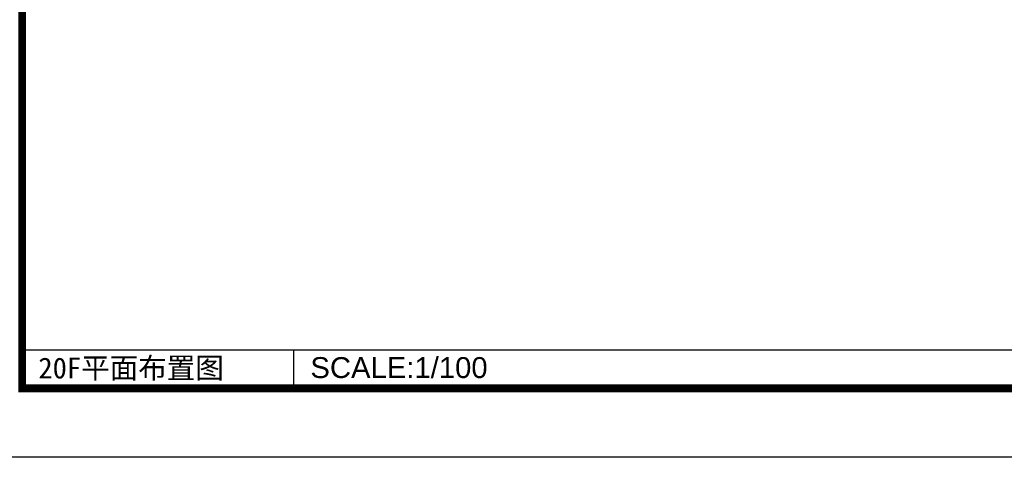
# Model space of a CAD drawing. Header units: millimetres. Extents: x -539149 to -534375, y 505028 to 505469.
# Tile 25 of 135: x -537345 to -537204, y 505039 to 505101. Entities that reach past the tile are written whole.
import ezdxf
from ezdxf.enums import TextEntityAlignment as Align

# ---------------------------------------------------------------- set-up
doc = ezdxf.new("R2010")
doc.units = ezdxf.units.MM
doc.header["$LTSCALE"] = 10
for name, color, linetype in [('A-建筑-窗户', 4, 'Continuous'), ('A2图框$0$E-图框', 100, 'Continuous'), ('E-文本', 7, 'Continuous')]:
    doc.layers.add(name, color=color, linetype=linetype)
doc.layers.add('A-批量打印图层', color=251, linetype='Continuous', plot=False)
doc.layers.add('A2图框$0$图框外线', color=1, linetype='Continuous', plot=False)
doc.styles.add('黑体', font='simhei.ttf')

# ---------------------------------------------------------------- blocks, each defined once
blk = doc.blocks.new('A2图框')
at = {"layer": 'A2图框$0$E-图框', "color": 4, "const_width": 1.13}
blk.add_lwpolyline([(-363.4, 295.3), (209.38, 295.3), (209.38, -104.9), (-363.4, -104.9)], close=True, dxfattribs=at)
at = {"layer": 'A2图框$0$图框外线', "color": 1}
blk.add_lwpolyline([(-374.72, 305.2), (219.28, 305.2), (219.28, -114.8), (-374.72, -114.8)], close=True, dxfattribs=at)
blk.add_lwpolyline([(-374.72, 305.2), (219.28, 305.2), (219.28, -114.8), (-374.72, -114.8)], close=True, dxfattribs=at)
blk.add_lwpolyline([(-374.72, 305.2), (219.28, 305.2), (219.28, -114.8), (-374.72, -114.8)], close=True, dxfattribs=at)

msp = doc.modelspace()

# ---------------------------------------------------------------- linework, layer by layer
at = {"color": 3}
for p, q in [((-537344.648, 505053.909), (-536825.86, 505053.909)), ((-537305.787, 505053.909), (-537305.787, 505048.909))]:
    msp.add_line(p, q, dxfattribs=at)
at = {"layer": 'A-批量打印图层'}
msp.add_lwpolyline([(-537355.961, 505458.51), (-536761.961, 505458.51), (-536761.961, 505038.51), (-537355.961, 505038.51)], close=True, dxfattribs=at)

# ---------------------------------------------------------------- block references
at = {"layer": 'A-建筑-窗户', "ltscale": 0.5}
msp.add_blockref('A2图框', (-536981.245, 505153.313), dxfattribs=at)

# ---------------------------------------------------------------- texts
at = {"layer": 'E-文本', "style": '黑体'}
msp.add_text('20F平面布置图', height=3, dxfattribs=at).set_placement((-537342.321, 505051.32), align=Align.MIDDLE_LEFT)
at = {"layer": 'E-文本', "color": 8, "insert": (-537303.347, 505052.879), "char_height": 3, "width": 29.85762, "attachment_point": 1, "style": '黑体'}
msp.add_mtext('{\\fArial|b0|i0|c204|p34;SCALE:\\fArial|b0|i0|c0|p34;1/1\\fArial|b0|i0|c161|p34;00}', dxfattribs=at)

doc.saveas('drawing.dxf')
